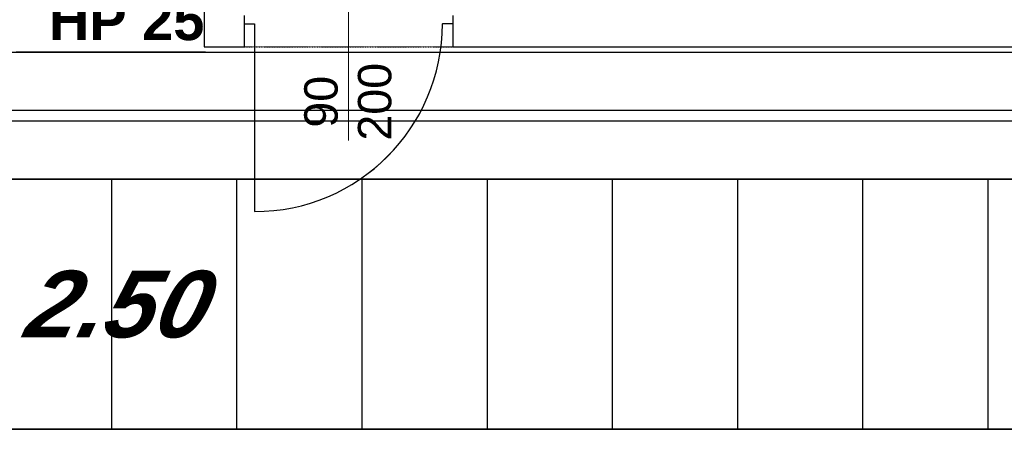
# Model space of a CAD drawing. Header units: millimetres. Extents: x -8838 to 31257, y -6224 to 3754.
# Tile 62 of 185: x -377 to 95, y -4584 to -4387. Entities that reach past the tile are written whole.
import ezdxf
from ezdxf.enums import TextEntityAlignment as Align

# ---------------------------------------------------------------- set-up
doc = ezdxf.new("R2010")
doc.units = ezdxf.units.MM
doc.header["$LTSCALE"] = 10
doc.header["$MEASUREMENT"] = 0
for name, pattern in [('rzut 2 pietra$0$ArchiTECH.PC 1. Line Type', [0.004, 0.003, -0.001]), ('rzut 2 pietra$0$ArchiTECH.PC 5. Line Type', [0.0053, 0.003, -0.001, 0.0003, -0.001]), ('rzut 2 pietra$0$ArchiTECH.PC Solid Line Type', [0]), ('SUFIT_2 PIETRO$0$ArchiTECH.PC 1. Line Type', [0.004, 0.003, -0.001]), ('SUFIT_2 PIETRO$0$ArchiTECH.PC Solid Line Type', [0])]:
    doc.linetypes.add(name, pattern=pattern)
doc.layers.add('IS_ARCH', color=254, linetype='CONTINUOUS', lineweight=18)
for name, color, linetype in [('SUFIT_2 PIETRO$0$INWENTARYZACJA', 254, 'CONTINUOUS'), ('SUFIT_2 PIETRO$0$Layer79', 254, 'CONTINUOUS'), ('SUFIT_2 PIETRO$0$OŚWIETLENIE_KULAB', 254, 'CONTINUOUS'), ('SUFIT_2 PIETRO$0$SUFIT NOWY 39', 254, 'CONTINUOUS'), ('SUFIT_2 PIETRO$0$TYP SUFITÓW_NOWYCH', 254, 'CONTINUOUS')]:
    doc.layers.add(name, color=color, linetype=linetype)
doc.styles.add('rzut 2 pietra$0$ArchiTECHStyle1', font='arial.ttf', dxfattribs={"height": 0.16})
doc.styles.add('rzut 2 pietra$0$ArchiTECHStyle2', font='arialbd.ttf', dxfattribs={"height": 0.192})
doc.styles.add('SUFIT_2 PIETRO$0$ArchiTECHStyle1', font='arialbi.ttf', dxfattribs={"oblique": 15, "height": 0.32})

msp = doc.modelspace()

# ---------------------------------------------------------------- linework, layer by layer
at = {"layer": 'IS_ARCH', "linetype": 'rzut 2 pietra$0$ArchiTECH.PC Solid Line Type'}
for p, q in [((-288.31, -4369.87), (-288.31, -4400.37)), ((-219.11, -4372.37), (-219.11, -4445.37)), ((-269.11, -4385.37), (-269.11, -4389.37)), ((-169.11, -4385.37), (-169.11, -4389.37)), ((-269.11, -4389.37), (-269.11, -4397.37)), ((-269.11, -4389.37), (-264.11, -4389.37)), ((-264.11, -4389.37), (-264.11, -4479.37)), ((-169.11, -4389.37), (-174.11, -4389.37)), ((-169.11, -4389.37), (-169.11, -4397.37)), ((-269.11, -4397.37), (-269.11, -4400.37)), ((-169.11, -4397.37), (-169.11, -4400.37)), ((-378.37, -4402.83), (-287.66, -4402.84)), ((-288.31, -4400.37), (-269.11, -4400.37)), ((-169.11, -4400.37), (207.09, -4400.37))]:
    msp.add_line(p, q, dxfattribs=at)
at = {"layer": 'IS_ARCH', "linetype": 'rzut 2 pietra$0$ArchiTECH.PC 5. Line Type'}
msp.add_line((-367.24, -4402.83), (-287.66, -4402.84), dxfattribs=at)
at = {"layer": 'IS_ARCH', "linetype": 'rzut 2 pietra$0$ArchiTECH.PC 1. Line Type'}
msp.add_line((-269.11, -4400.37), (-169.11, -4400.37), dxfattribs=at)
at = {"layer": 'IS_ARCH', "linetype": 'rzut 2 pietra$0$ArchiTECH.PC Solid Line Type'}
msp.add_arc((-264.11, -4389.37), 90, 270, 0, dxfattribs=at)
at = {"layer": 'SUFIT_2 PIETRO$0$INWENTARYZACJA', "linetype": 'SUFIT_2 PIETRO$0$ArchiTECH.PC Solid Line Type'}
for p, q in [((-288.31, -4369.87), (-288.31, -4400.37)), ((-269.06, -4385.37), (-269.06, -4389.37)), ((-169.06, -4385.37), (-169.06, -4389.37)), ((-269.06, -4389.37), (-269.06, -4397.37)), ((-269.06, -4389.37), (-264.06, -4389.37)), ((-264.06, -4389.37), (-264.06, -4479.37)), ((-169.06, -4389.37), (-174.06, -4389.37)), ((-169.06, -4389.37), (-169.06, -4397.37)), ((-269.06, -4397.37), (-269.06, -4400.37)), ((-169.06, -4397.37), (-169.06, -4400.37)), ((-288.31, -4400.37), (-269.06, -4400.37)), ((-169.06, -4400.37), (207.08, -4400.37))]:
    msp.add_line(p, q, dxfattribs=at)
at = {"layer": 'SUFIT_2 PIETRO$0$INWENTARYZACJA', "linetype": 'SUFIT_2 PIETRO$0$ArchiTECH.PC 1. Line Type'}
msp.add_line((-269.06, -4400.37), (-169.06, -4400.37), dxfattribs=at)
at = {"layer": 'SUFIT_2 PIETRO$0$INWENTARYZACJA', "linetype": 'SUFIT_2 PIETRO$0$ArchiTECH.PC Solid Line Type'}
msp.add_arc((-264.06, -4389.37), 90, 270, 0, dxfattribs=at)
at = {"layer": 'SUFIT_2 PIETRO$0$Layer79', "linetype": 'SUFIT_2 PIETRO$0$ArchiTECH.PC Solid Line Type'}
msp.add_line((-378.37, -4402.83), (-287.66, -4402.84), dxfattribs=at)
at = {"layer": 'SUFIT_2 PIETRO$0$OŚWIETLENIE_KULAB', "linetype": 'SUFIT_2 PIETRO$0$ArchiTECH.PC Solid Line Type'}
for p, q in [((755.64, -4430.85), (-1025.76, -4430.85)), ((755.64, -4430.85), (-1025.76, -4430.85)), ((-1025.76, -4435.85), (755.64, -4435.85)), ((-1025.76, -4435.85), (755.64, -4435.85))]:
    msp.add_line(p, q, dxfattribs=at)
at = {"layer": 'SUFIT_2 PIETRO$0$SUFIT NOWY 39', "linetype": 'SUFIT_2 PIETRO$0$ArchiTECH.PC Solid Line Type'}
for p, q in [((-1084.54, -4402.94), (728.54, -4402.94)), ((-1052.67, -4463.76), (3567.44, -4463.76)), ((3567.44, -4463.76), (-1052.67, -4463.76)), ((-332.67, -4463.76), (-332.67, -4583.76)), ((-272.67, -4463.76), (-272.67, -4583.76)), ((-212.67, -4463.76), (-212.67, -4583.76)), ((-152.67, -4463.76), (-152.67, -4583.76)), ((-92.67, -4463.76), (-92.67, -4583.76)), ((-32.67, -4463.76), (-32.67, -4583.76)), ((27.33, -4463.76), (27.33, -4583.76)), ((87.33, -4463.76), (87.33, -4583.76)), ((3607.79, -4583.76), (-1052.67, -4583.76)), ((3607.79, -4583.76), (-1052.67, -4583.76)), ((-1052.67, -4583.76), (3607.79, -4583.76))]:
    msp.add_line(p, q, dxfattribs=at)
at = {"layer": 'SUFIT_2 PIETRO$0$TYP SUFITÓW_NOWYCH', "linetype": 'SUFIT_2 PIETRO$0$ArchiTECH.PC Solid Line Type'}
for p, q in [((-1052.67, -4463.76), (3567.44, -4463.76)), ((3567.44, -4583.76), (-1052.67, -4583.76))]:
    msp.add_line(p, q, dxfattribs=at)

# ---------------------------------------------------------------- texts
at = {"layer": 'IS_ARCH', "style": 'rzut 2 pietra$0$ArchiTECHStyle2'}
msp.add_text('HP 25', height=19.2, dxfattribs=at).set_placement((-362.66, -4402.94), align=Align.BOTTOM_LEFT)
at = {"layer": 'IS_ARCH', "style": 'rzut 2 pietra$0$ArchiTECHStyle1'}
for s, p in [('200', (-193.74, -4445.37)), ('90', (-219.47, -4439.15))]:
    msp.add_text(s, height=16, rotation=90, dxfattribs=at).set_placement(p, align=Align.BOTTOM_LEFT)
at = {"layer": 'SUFIT_2 PIETRO$0$SUFIT NOWY 39', "style": 'SUFIT_2 PIETRO$0$ArchiTECHStyle1', "oblique": 15}
msp.add_text('2.50', height=32, dxfattribs=at).set_placement((-375.48, -4549.32), align=Align.BOTTOM_LEFT)

doc.saveas('drawing.dxf')
